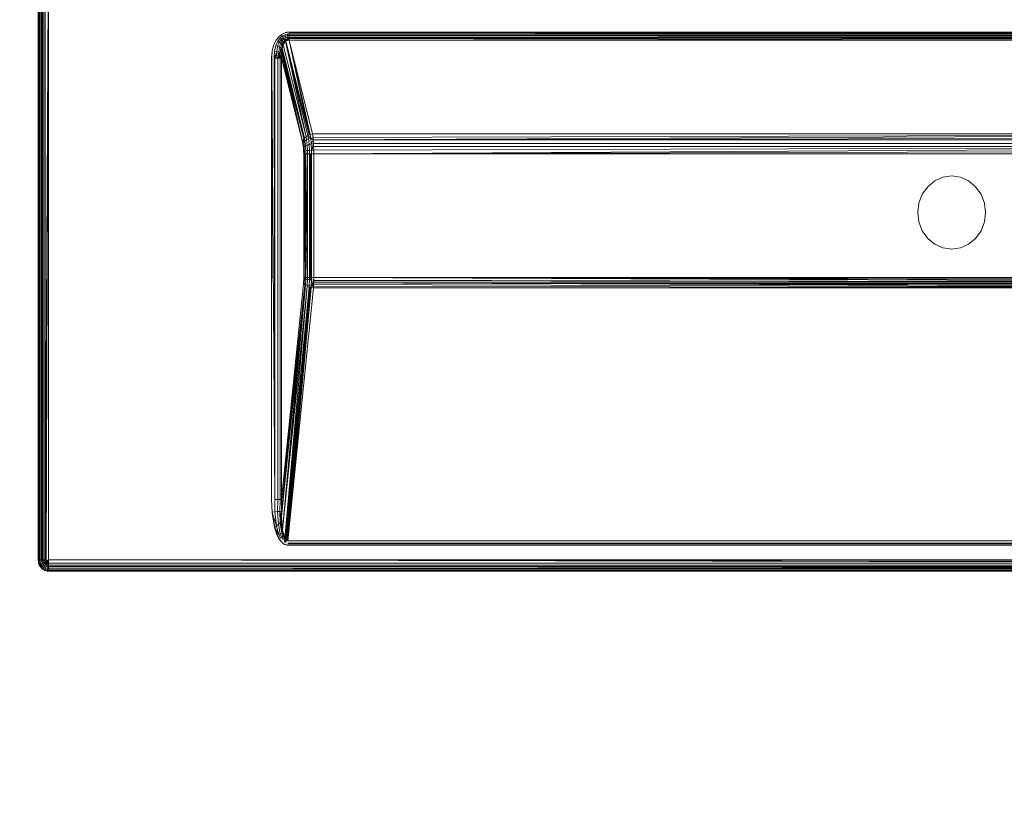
# Model space of a CAD drawing. Header units: millimetres. Extents: x -38341 to 3709, y -10682 to 48718.
# Tile 109 of 111: x -4931 to -4230, y 43279 to 43846. Entities that reach past the tile are written whole.
import ezdxf

# ---------------------------------------------------------------- set-up
doc = ezdxf.new("R2010")
doc.units = ezdxf.units.MM
doc.header["$LTSCALE"] = 50
for name, color, linetype, lineweight in [('02モデリング-03スラブ', 7, 'Continuous', 5), ('02モデリング-03スラブ_ハッチング', 7, 'Continuous', 5), ('08設備機器-洗面台', 7, 'Continuous', 5), ('08設備機器-洗面台_ハッチング', 7, 'Continuous', 5), ('一般', 7, 'Continuous', 5)]:
    doc.layers.add(name, color=color, linetype=linetype, lineweight=lineweight)
doc.styles.get("Standard").update_dxf_attribs({"font": 'txt', "bigfont": 'BIGFONT.SHX'})

# ---------------------------------------------------------------- blocks, each defined once
blk = doc.blocks.new('グループ-236')
at = {"color": 255, "linetype": 'Continuous', "lineweight": 18, "transparency": 33554687}
blk.add_wipeout([(9739, 6705), (9039, 6705), (9039, 6795), (8920, 6795), (8920, 8325), (11275, 8325), (11275, 7875), (11725, 7875), (11725, 6795), (10745, 6795), (10745, 6705), (9995, 6705), (9995, 6795), (9739, 6795)], dxfattribs=at).dxf.layer = '02モデリング-03スラブ_ハッチング'
blk.add_wipeout([(9739, 6705), (9039, 6705), (9039, 6795), (8920, 6795), (8920, 8325), (11275, 8325), (11275, 7875), (11725, 7875), (11725, 6795), (10745, 6795), (10745, 6705), (9995, 6705), (9995, 6795), (9739, 6795)], dxfattribs=at).dxf.layer = '02モデリング-03スラブ_ハッチング'
at = {"layer": '02モデリング-03スラブ', "color": 0, "flags": 1}
for tag in ['instanceID', 'IFC_UUID']:
    blk.add_attdef(tag, (8920, 6705), '', height=0.18, dxfattribs=at)
blk = doc.blocks.new('グループ-262')
at = {"layer": '08設備機器-洗面台', "color": 7, "linetype": 'Continuous', "lineweight": 13, "transparency": 33554687}
for p, q in [((9010.36, 7795.5), (9010, 8254.5)), ((9010.05, 7795.5), (9010, 8254.5)), ((9010, 7795.5), (9010, 8254.5)), ((9010.36, 7795.5), (9010.05, 8254.5)), ((9011.42, 7795.5), (9010.36, 8254.5)), ((9011.32, 7795.5), (9010.36, 8254.5)), ((9010.48, 7795.5), (9010.36, 8254.5)), ((9010.36, 7795.5), (9010.36, 8254.5)), ((9011.42, 7795.5), (9010.48, 8254.5)), ((9011.42, 7795.5), (9011.31, 8254.5)), ((9011.42, 7795.5), (9011.42, 8254.5)), ((9012.5, 7795.5), (9012.5, 8254.5)), ((9013.06, 7795.5), (9013.06, 8254.5)), ((9013.98, 7795.5), (9013.98, 8254.5)), ((9015.13, 7795.5), (9015.13, 8254.5)), ((9015.65, 7795.5), (9017.43, 8254.5)), ((9017.48, 8254.45), (9017.48, 7795.55)), ((9015.13, 7795.5), (9017.38, 8245.23)), ((9017.43, 7795.5), (9017.43, 8242.53)), ((9181.34, 8152.33), (9180.61, 8152.33)), ((9180.61, 7838.31), (9180.61, 8152.33)), ((9182.26, 8152.33), (9180.61, 8152.33)), ((9181.34, 8152.33), (9182.26, 8152.33)), ((9182.52, 8152.33), (9182.26, 8152.33)), ((9182.26, 7838.31), (9182.26, 8152.33)), ((9183.26, 8152.33), (9182.26, 8152.33)), ((9183.26, 8152.33), (9182.52, 8152.33)), ((9183.26, 8152.33), (9183.26, 7838.31)), ((9198.1, 8092.7), (9183.26, 8152.33)), ((9176.09, 7838.31), (9176.14, 8146.34)), ((9178.47, 7838.31), (9176.19, 8146.34)), ((9203.6, 8097.97), (9205.27, 8098.36)), ((9205.27, 8098.36), (10114.73, 8098.36)), ((9205.27, 8098.36), (9205.59, 8095.81)), ((9205.59, 8095.81), (10114.73, 8098.36)), ((9205.75, 8094.22), (10114.73, 8098.36)), ((9198.1, 8092.7), (9198.98, 8094.66)), ((9198.42, 8091.17), (9198.1, 8092.7)), ((9198.62, 8093.87), (9198.98, 8094.66)), ((9198.95, 8092.24), (9198.62, 8093.87)), ((9199.45, 8095.27), (9198.95, 8092.24)), ((9198.95, 8092.24), (9198.98, 8094.66)), ((9199.82, 8093.25), (9198.95, 8092.24)), ((9199.33, 8089.29), (9198.95, 8092.24)), ((9198.98, 8094.66), (9199.45, 8095.27)), ((9199.45, 8095.27), (9200.61, 8096.38)), ((9199.45, 8095.27), (9199.82, 8093.25)), ((9199.82, 8093.25), (9200.98, 8094.15)), ((9200.22, 8089.92), (9199.82, 8093.25)), ((9200.61, 8096.38), (9202.02, 8097.29)), ((9200.61, 8096.38), (9200.98, 8094.15)), ((9200.98, 8094.15), (9202.38, 8094.9)), ((9200.98, 8094.15), (9201.38, 8090.49)), ((9203.6, 8097.97), (9202.02, 8097.29)), ((9202.02, 8097.29), (9202.79, 8097.66)), ((9202.02, 8097.29), (9202.38, 8094.9)), ((9202.02, 8097.29), (9203.95, 8095.46)), ((9203.95, 8095.46), (9202.38, 8094.9)), ((9202.77, 8090.97), (9202.38, 8094.9)), ((9202.79, 8097.66), (9203.6, 8097.97)), ((9203.6, 8097.97), (9203.95, 8095.46)), ((9203.95, 8095.46), (9205.59, 8095.81)), ((9203.95, 8095.46), (9204.32, 8091.33)), ((9205.75, 8094.22), (9203.95, 8095.46)), ((9205.75, 8094.22), (9204.32, 8091.33)), ((9204.32, 8091.33), (9205.94, 8091.56)), ((9204.51, 8086.81), (9205.94, 8091.56)), ((9205.59, 8095.81), (9205.75, 8094.22)), ((9205.75, 8094.22), (10114.41, 8095.81)), ((9205.75, 8094.22), (10114.25, 8094.22)), ((9205.75, 8094.22), (9205.94, 8091.56)), ((9205.94, 8091.56), (9206.04, 8089.39)), ((9205.94, 8091.56), (10114.06, 8091.56)), ((9198.57, 8090.22), (9198.42, 8091.17)), ((9198.57, 8090.22), (9198.76, 8088.62)), ((9198.76, 8088.62), (9199.33, 8089.29)), ((9198.87, 8087.32), (9198.76, 8088.62)), ((9198.94, 8085.83), (9198.87, 8087.32)), ((9198.97, 8084.22), (9198.94, 8085.83)), ((9200.22, 8089.92), (9199.33, 8089.29)), ((9199.33, 8089.29), (9199.53, 8086.07)), ((9200.42, 8086.3), (9199.53, 8086.07)), ((9199.56, 8084.22), (9199.53, 8086.07)), ((9200.22, 8089.92), (9201.38, 8090.49)), ((9200.42, 8086.3), (9200.22, 8089.92)), ((9201.59, 8086.51), (9200.42, 8086.3)), ((9200.46, 8084.22), (9200.42, 8086.3)), ((9201.38, 8090.49), (9202.77, 8090.97)), ((9201.59, 8086.51), (9201.38, 8090.49)), ((9202.98, 8086.68), (9201.59, 8086.51)), ((9201.62, 8084.22), (9201.59, 8086.51)), ((9204.32, 8091.33), (9202.77, 8090.97)), ((9202.98, 8086.68), (9202.77, 8090.97)), ((9204.51, 8086.81), (9202.98, 8086.68)), ((9203.01, 8084.22), (9202.98, 8086.68)), ((9204.51, 8086.81), (9204.32, 8091.33)), ((9204.51, 8086.81), (9206.04, 8089.39)), ((9206.12, 8086.9), (9204.51, 8086.81)), ((9204.54, 8084.22), (9204.51, 8086.81)), ((9206.04, 8089.39), (9206.12, 8086.9)), ((9206.04, 8089.39), (10113.96, 8089.39)), ((9206.12, 8086.9), (10113.96, 8089.39)), ((9206.12, 8086.9), (9206.15, 8084.22)), ((9206.15, 8084.22), (10113.96, 8089.39)), ((9206.15, 8084.22), (10113.88, 8086.9)), ((9198.97, 7996.4), (9198.97, 8084.22)), ((9198.97, 7996.4), (9199.97, 8084.22)), ((9198.97, 7996.4), (9199.56, 8084.22)), ((9199.97, 8084.22), (9199.56, 8084.22)), ((9200.46, 8084.22), (9199.56, 8084.22)), ((9199.97, 7996.4), (9199.97, 8084.22)), ((9200.46, 7996.4), (9199.97, 8084.22)), ((9201.62, 7996.4), (9199.97, 8084.22)), ((9200.46, 8084.22), (9199.97, 8084.22)), ((9201.62, 7996.4), (9200.46, 8084.22)), ((9201.62, 8084.22), (9200.46, 8084.22)), ((9203.01, 8084.22), (9201.62, 8084.22)), ((9201.62, 7996.4), (9201.62, 8084.22)), ((9203.01, 8084.22), (9203.01, 7996.4)), ((9203.76, 8084.22), (9203.01, 8084.22)), ((9204.54, 8084.22), (9203.01, 8084.22)), ((9203.76, 8084.22), (9203.76, 7996.4)), ((9204.54, 8084.22), (9203.76, 8084.22)), ((9204.54, 8084.22), (9204.54, 7996.4)), ((9206.15, 8084.22), (9204.54, 8084.22)), ((9206.15, 8084.22), (10113.85, 8084.22)), ((9206.15, 8084.22), (9206.15, 7996.4)), ((9199.54, 7995.09), (9198.81, 7992.55)), ((9198.81, 7992.55), (9198.87, 7993.35)), ((9199.54, 7995.09), (9198.87, 7993.35)), ((9198.87, 7993.35), (9198.95, 7994.86)), ((9198.95, 7994.86), (9198.96, 7995.26)), ((9198.96, 7995.26), (9198.97, 7996.4)), ((9198.97, 7996.4), (9199.56, 7996.4)), ((9199.97, 7996.4), (9198.97, 7996.4)), ((9199.38, 7991.97), (9199.54, 7995.09)), ((9199.54, 7995.09), (9199.56, 7996.4)), ((9199.54, 7995.09), (9199.97, 7996.4)), ((9199.54, 7995.09), (9200.44, 7994.93)), ((9199.97, 7996.4), (9199.56, 7996.4)), ((9200.44, 7994.93), (9199.97, 7996.4)), ((9199.97, 7996.4), (9200.46, 7996.4)), ((9200.27, 7991.42), (9200.44, 7994.93)), ((9200.44, 7994.93), (9200.46, 7996.4)), ((9200.44, 7994.93), (9201.61, 7994.78)), ((9200.46, 7996.4), (9201.62, 7996.4)), ((9201.44, 7990.93), (9201.61, 7994.78)), ((9201.61, 7994.78), (9201.62, 7996.4)), ((9201.61, 7994.78), (9202.99, 7994.66)), ((9201.62, 7996.4), (9203.01, 7996.4)), ((9202.83, 7990.51), (9202.99, 7994.66)), ((9203.76, 7996.4), (9202.99, 7994.66)), ((9203.01, 7996.4), (9202.99, 7994.66)), ((9204.54, 7996.4), (9202.99, 7994.66)), ((9202.99, 7994.66), (9204.52, 7994.56)), ((9203.01, 7996.4), (9203.76, 7996.4)), ((9203.76, 7996.4), (9204.54, 7996.4)), ((9204.37, 7990.19), (9204.52, 7994.56)), ((9204.37, 7990.19), (9206.13, 7994.5)), ((9204.37, 7990.19), (9206.12, 7993.84)), ((9204.54, 7996.4), (9204.52, 7994.56)), ((9204.52, 7994.56), (9206.13, 7994.5)), ((9204.54, 7996.4), (9206.15, 7996.4)), ((9206.12, 7993.84), (9206.09, 7992.57)), ((9206.13, 7994.5), (9206.12, 7993.84)), ((10113.91, 7992.57), (9206.12, 7993.84)), ((9206.15, 7996.4), (9206.13, 7994.5)), ((10113.91, 7992.57), (9206.13, 7994.5)), ((10113.91, 7992.57), (9206.15, 7996.4)), ((10113.88, 7993.84), (9206.15, 7996.4)), ((10113.87, 7994.5), (9206.15, 7996.4)), ((10113.85, 7996.4), (9206.15, 7996.4)), ((9183.07, 7830.01), (9199.72, 7990.88)), ((9183.07, 7830.16), (9199.72, 7990.88)), ((9183.13, 7826.4), (9199.72, 7990.88)), ((9198.75, 7991.89), (9183.26, 7838.31)), ((9199.72, 7990.88), (9183.26, 7838.31)), ((9183.91, 7816.9), (9199.72, 7990.88)), ((9183.91, 7816.9), (9200.2, 7990.56)), ((9183.91, 7816.9), (9201.37, 7989.98)), ((9198.75, 7991.89), (9198.81, 7992.55)), ((9199.72, 7990.88), (9198.75, 7991.89)), ((9199.38, 7991.97), (9198.81, 7992.55)), ((9199.32, 7991.3), (9199.38, 7991.97)), ((9199.72, 7990.88), (9199.32, 7991.21)), ((9200.27, 7991.42), (9199.38, 7991.97)), ((9199.38, 7991.16), (9199.73, 7990.91)), ((9200.27, 7991.42), (9199.39, 7991.23)), ((9200.2, 7990.56), (9199.72, 7990.88)), ((9199.73, 7990.91), (9200.2, 7990.56)), ((9200.2, 7990.56), (9200.27, 7991.42)), ((9201.44, 7990.93), (9200.27, 7991.42)), ((9201.37, 7989.98), (9201.44, 7990.93)), ((9202.76, 7989.49), (9201.37, 7989.98)), ((9202.83, 7990.51), (9201.44, 7990.93)), ((9202.83, 7990.51), (9202.76, 7989.49)), ((9203.52, 7989.29), (9202.76, 7989.49)), ((9202.76, 7989.49), (9204.3, 7989.12)), ((9204.37, 7990.19), (9202.83, 7990.51)), ((9204.3, 7989.12), (9203.52, 7989.29)), ((9204.3, 7989.12), (9204.37, 7990.19)), ((9205.93, 7988.89), (9204.3, 7989.12)), ((9204.37, 7990.19), (9206.09, 7992.57)), ((9206.05, 7991.32), (9204.37, 7990.19)), ((9205.99, 7989.99), (9204.37, 7990.19)), ((9205.99, 7989.99), (9205.93, 7988.89)), ((10114.07, 7988.89), (9205.93, 7988.89)), ((9206.05, 7991.32), (9205.99, 7989.99)), ((10114.07, 7988.89), (9205.99, 7989.99)), ((9206.09, 7992.57), (9206.05, 7991.32)), ((10114.07, 7988.89), (9206.05, 7991.32)), ((10114.07, 7988.89), (9206.09, 7992.57)), ((10114.01, 7989.99), (9206.09, 7992.57)), ((10113.95, 7991.32), (9206.09, 7992.57)), ((10113.91, 7992.57), (9206.09, 7992.57)), ((9176.13, 7838.31), (9176.04, 7838.31)), ((9176.04, 7838.31), (9176.43, 7829.31)), ((9176.13, 7838.31), (9176.04, 7838.31)), ((9176.48, 7829.32), (9176.09, 7838.31)), ((9176.52, 7829.32), (9176.13, 7838.31)), ((9178.49, 7829.57), (9178.47, 7838.31)), ((9178.47, 7838.31), (9180.61, 7838.31)), ((9180.61, 7838.31), (9180.35, 7829.8)), ((9180.61, 7838.31), (9182.26, 7838.31)), ((9181.92, 7830), (9182.26, 7838.31)), ((9182.26, 7838.31), (9183.26, 7838.31)), ((9183.07, 7830.16), (9183.26, 7838.31)), ((9176.52, 7829.32), (9176.43, 7829.31)), ((9176.52, 7829.32), (9176.43, 7829.31)), ((9176.43, 7829.31), (9178.23, 7818.48)), ((9176.53, 7829.01), (9176.48, 7829.31)), ((9176.57, 7829.02), (9176.48, 7829.31)), ((9178.49, 7829.57), (9176.52, 7829.32)), ((9178.28, 7818.49), (9176.53, 7829.01)), ((9179.59, 7819.67), (9176.57, 7829.02)), ((9180.35, 7829.8), (9178.49, 7829.57)), ((9179.59, 7819.67), (9178.49, 7829.57)), ((9181.92, 7830), (9180.35, 7829.8)), ((9180.35, 7829.8), (9180.93, 7820.81)), ((9183.07, 7830.16), (9181.92, 7830)), ((9181.92, 7830), (9182.2, 7821.89)), ((9183.29, 7822.91), (9181.92, 7830)), ((9183.13, 7826.4), (9181.92, 7830)), ((9183.07, 7830.01), (9183.07, 7830.16)), ((9183.07, 7830.01), (9183.13, 7826.4)), ((9183.13, 7826.4), (9183.91, 7816.9)), ((9183.29, 7822.91), (9183.13, 7826.4)), ((9178.32, 7818.51), (9178.23, 7818.48)), ((9179.59, 7819.67), (9178.31, 7818.52)), ((9180.23, 7812.95), (9178.32, 7818.51)), ((9180.18, 7812.93), (9178.35, 7818.29)), ((9181.27, 7813.5), (9178.39, 7818.31)), ((9179.59, 7819.67), (9180.93, 7820.81)), ((9181.27, 7813.5), (9179.59, 7819.67)), ((9180.93, 7820.81), (9182.2, 7821.89)), ((9180.93, 7820.81), (9182.33, 7814.04)), ((9183.29, 7822.91), (9182.2, 7821.89)), ((9182.2, 7821.89), (9183.33, 7814.56)), ((9184.24, 7815.04), (9182.2, 7821.89)), ((9183.91, 7816.9), (9182.2, 7821.89)), ((9183.52, 7820.09), (9182.2, 7821.89)), ((9183.29, 7822.91), (9183.52, 7820.09)), ((9183.52, 7820.09), (9183.91, 7816.9)), ((9180.23, 7812.95), (9180.14, 7812.91)), ((9180.23, 7812.95), (9180.14, 7812.91)), ((9180.14, 7812.91), (9181.58, 7810.21)), ((9181.61, 7810.24), (9180.19, 7812.93)), ((9181.27, 7813.5), (9182.33, 7814.04)), ((9182.46, 7810.86), (9181.27, 7813.5)), ((9182.33, 7814.04), (9183.33, 7814.56)), ((9182.33, 7814.04), (9183.3, 7811.47)), ((9183.3, 7811.47), (9182.46, 7810.86)), ((9183.3, 7811.47), (9184.1, 7812.06)), ((9184.24, 7815.04), (9183.33, 7814.56)), ((9183.33, 7814.56), (9184.1, 7812.06)), ((9183.91, 7816.9), (9184.24, 7815.04)), ((9184.85, 7812.61), (9184.1, 7812.06)), ((9184.24, 7815.04), (9184.85, 7812.61)), ((9184.85, 7812.61), (9185.51, 7810.88)), ((9181.65, 7810.26), (9181.58, 7810.21)), ((9181.65, 7810.26), (9181.58, 7810.21)), ((9181.58, 7810.21), (9183.06, 7808.25)), ((9183.1, 7808.28), (9181.69, 7810.14)), ((9183.13, 7808.32), (9183.06, 7808.25)), ((9010.22, 7793.58), (9010, 7795.5)), ((9010, 7795.5), (9010.05, 7795.5)), ((9010.05, 7795.5), (9010.36, 7795.5)), ((9010.27, 7793.6), (9010.05, 7795.5)), ((9010.27, 7793.6), (9010.22, 7793.58)), ((9010.36, 7793.03), (9010.22, 7793.58)), ((9010.85, 7791.78), (9010.22, 7793.58)), ((9010.27, 7793.6), (9010.36, 7795.5)), ((9010.27, 7793.6), (9010.68, 7793.71)), ((9010.27, 7793.6), (9010.9, 7791.81)), ((9010.68, 7793.71), (9010.36, 7795.5)), ((9010.48, 7795.5), (9010.36, 7795.5)), ((9010.85, 7791.78), (9010.36, 7793.03)), ((9010.48, 7795.5), (9011.32, 7795.5)), ((9010.68, 7793.71), (9010.48, 7795.5)), ((9010.68, 7793.71), (9011.49, 7793.92)), ((9010.68, 7793.71), (9011.28, 7792.02)), ((9010.9, 7791.81), (9010.85, 7791.78)), ((9011.42, 7790.8), (9010.85, 7791.78)), ((9011.87, 7790.19), (9010.85, 7791.78)), ((9010.9, 7791.81), (9011.28, 7792.02)), ((9010.9, 7791.81), (9011.91, 7790.23)), ((9012.02, 7792.44), (9011.28, 7792.02)), ((9011.28, 7792.02), (9012.23, 7790.54)), ((9011.42, 7795.5), (9011.32, 7795.5)), ((9011.49, 7793.92), (9011.32, 7795.5)), ((9011.42, 7795.5), (9012.5, 7795.5)), ((9011.49, 7793.92), (9011.42, 7795.5)), ((9011.87, 7790.19), (9011.42, 7790.8)), ((9011.49, 7793.92), (9012.65, 7794.23)), ((9012.02, 7792.44), (9011.49, 7793.92)), ((9011.87, 7790.19), (9011.91, 7790.23)), ((9013.06, 7789.03), (9011.87, 7790.19)), ((9011.87, 7790.19), (9013.21, 7788.92)), ((9012.23, 7790.54), (9011.91, 7790.23)), ((9011.91, 7790.23), (9013.24, 7788.96)), ((9012.02, 7792.44), (9013.07, 7793.03)), ((9012.02, 7792.44), (9012.85, 7791.13)), ((9012.85, 7791.13), (9012.23, 7790.54)), ((9012.23, 7790.54), (9013.48, 7789.34)), ((9012.5, 7795.5), (9013.06, 7795.5)), ((9012.65, 7794.23), (9012.5, 7795.5)), ((9013.06, 7795.5), (9012.65, 7794.23)), ((9012.65, 7794.23), (9014.08, 7794.61)), ((9012.65, 7794.23), (9013.07, 7793.03)), ((9012.85, 7791.13), (9013.74, 7791.98)), ((9013.96, 7790.08), (9012.85, 7791.13)), ((9014.08, 7794.61), (9013.06, 7795.5)), ((9013.06, 7795.5), (9013.98, 7795.5)), ((9013.07, 7793.03), (9014.37, 7793.77)), ((9013.07, 7793.03), (9013.74, 7791.98)), ((9013.74, 7791.98), (9014.84, 7793.03)), ((9013.74, 7791.98), (9014.63, 7791.13)), ((9013.96, 7790.08), (9014.63, 7791.13)), ((9013.98, 7795.5), (9015.13, 7795.5)), ((9014.08, 7794.61), (9013.98, 7795.5)), ((9015.13, 7795.5), (9014.08, 7794.61)), ((9014.08, 7794.61), (9014.37, 7793.77)), ((9014.37, 7793.77), (9015.85, 7794.61)), ((9014.37, 7793.77), (9014.84, 7793.03)), ((9015.47, 7792.44), (9014.63, 7791.13)), ((9014.63, 7791.13), (9015.68, 7790.54)), ((9014.84, 7793.03), (9016.1, 7794.23)), ((9015.47, 7792.44), (9014.84, 7793.03)), ((9015.7, 7795.04), (9015.13, 7795.5)), ((9015.13, 7795.5), (9015.65, 7795.5)), ((9015.68, 7790.54), (9015.26, 7789.34)), ((9015.47, 7792.44), (9016.42, 7793.92)), ((9015.47, 7792.44), (9016.2, 7792.02)), ((9015.65, 7795.5), (9015.7, 7795.04)), ((9016.2, 7792.02), (9015.68, 7790.54)), ((9015.68, 7790.54), (9016.84, 7790.23)), ((9017.39, 7795.49), (9015.7, 7795.04)), ((9015.7, 7795.04), (9015.85, 7794.61)), ((9015.85, 7794.61), (9017.39, 7795.48)), ((9015.85, 7794.61), (9016.1, 7794.23)), ((9016.1, 7794.23), (9017.4, 7795.48)), ((9016.1, 7794.23), (9016.42, 7793.92)), ((9016.2, 7792.02), (9016.8, 7793.71)), ((9017.01, 7791.81), (9016.2, 7792.02)), ((9016.42, 7793.92), (9017.42, 7795.48)), ((9016.42, 7793.92), (9016.8, 7793.71)), ((9016.69, 7788.96), (9016.84, 7790.23)), ((9016.8, 7793.71), (9017.42, 7795.48)), ((9016.8, 7793.71), (9017.21, 7793.6)), ((9017.01, 7791.81), (9016.84, 7790.23)), ((9017.43, 7790.19), (9016.84, 7790.23)), ((9017.01, 7791.81), (9017.21, 7793.6)), ((9017.43, 7791.78), (9017.01, 7791.81)), ((9017.21, 7793.6), (9017.43, 7795.49)), ((9017.43, 7793.58), (9017.21, 7793.6)), ((9017.48, 7795.55), (9017.38, 7795.45)), ((9017.48, 7795.55), (9017.38, 7795.45)), ((9043.3, 7795.45), (9017.38, 7795.5)), ((10302.57, 7793.59), (9017.38, 7795.5)), ((9050.83, 7795.5), (9017.38, 7795.5)), ((9017.43, 7795.5), (9017.43, 7793.03)), ((9017.43, 7793.58), (9017.43, 7795.5)), ((9017.43, 7793.03), (9017.43, 7793.58)), ((9017.43, 7791.78), (9017.43, 7793.58)), ((9017.43, 7793.03), (9017.43, 7791.78)), ((10302.57, 7793.03), (9017.43, 7793.03)), ((9017.43, 7791.78), (9017.43, 7790.8)), ((10302.57, 7791.78), (9017.43, 7791.78)), ((9017.43, 7790.19), (9017.43, 7791.78)), ((10302.57, 7790.8), (9017.43, 7790.19)), ((9017.43, 7790.8), (9017.43, 7790.19)), ((10302.57, 7790.8), (9017.43, 7790.8)), ((10302.57, 7790.8), (9017.43, 7789.03)), ((10302.57, 7790.2), (9017.43, 7789.03)), ((9017.43, 7790.19), (9017.43, 7789.03)), ((9017.43, 7788.92), (9017.43, 7790.19)), ((10302.52, 7795.55), (9017.48, 7795.55)), ((10302.57, 7793.03), (9043.3, 7795.45)), ((10302.57, 7795.5), (9050.83, 7795.5)), ((9015.13, 7787.89), (9013.06, 7789.03)), ((9013.21, 7788.92), (9013.24, 7788.96)), ((9014.79, 7788.02), (9013.21, 7788.92)), ((9013.24, 7788.96), (9013.48, 7789.34)), ((9013.24, 7788.96), (9014.81, 7788.07)), ((9013.48, 7789.34), (9013.96, 7790.08)), ((9013.48, 7789.34), (9014.97, 7788.51)), ((9013.96, 7790.08), (9015.26, 7789.34)), ((9014.81, 7788.07), (9014.79, 7788.02)), ((9016.53, 7787.56), (9014.79, 7788.02)), ((9014.81, 7788.07), (9014.97, 7788.51)), ((9016.54, 7787.62), (9014.81, 7788.07)), ((9015.26, 7789.34), (9014.97, 7788.51)), ((9016.59, 7788.07), (9014.97, 7788.51)), ((9016.53, 7787.56), (9015.13, 7787.89)), ((9016.69, 7788.96), (9015.26, 7789.34)), ((9016.53, 7787.56), (9016.54, 7787.62)), ((9017.43, 7787.5), (9016.53, 7787.56)), ((9016.59, 7788.07), (9016.54, 7787.62)), ((9017.43, 7788.02), (9016.54, 7787.62)), ((9017.43, 7787.89), (9016.54, 7787.62)), ((9017.43, 7787.56), (9016.54, 7787.62)), ((9016.69, 7788.96), (9016.59, 7788.07)), ((9017.43, 7788.02), (9016.59, 7788.07)), ((9016.69, 7788.96), (9017.43, 7788.92)), ((9017.43, 7789.03), (9017.43, 7788.92)), ((10302.57, 7789.03), (9017.43, 7789.03)), ((9017.43, 7788.92), (9017.43, 7788.02)), ((10302.57, 7788.92), (9017.43, 7788.92)), ((10302.57, 7788.02), (9017.43, 7788.02)), ((9017.43, 7788.02), (9017.43, 7787.89)), ((9017.43, 7787.56), (9017.43, 7787.89)), ((10302.57, 7787.89), (9017.43, 7787.89)), ((10302.57, 7787.56), (9017.43, 7787.56)), ((9017.43, 7787.56), (9017.43, 7787.5)), ((10302.57, 7787.5), (9017.43, 7787.5))]:
    blk.add_line(p, q, dxfattribs=at)
blk.add_open_spline([(9198.1, 8092.7), (9198.36, 8093.3), (9198.62, 8093.87)], degree=2, dxfattribs=at)
at = {"color": 255, "linetype": 'Continuous', "lineweight": 18, "transparency": 33554687}
for points in [[(9176.19, 8152.32), (9176.1, 8152.33), (9176.54, 8157.57), (9176.63, 8157.55)], [(9660, 8016.5), (9653.75, 8017.39), (9647.93, 8019.98), (9642.93, 8024.11), (9639.09, 8029.5), (9636.68, 8035.77), (9635.86, 8042.5), (9636.68, 8049.23), (9639.09, 8055.5), (9642.93, 8060.89), (9647.93, 8065.02), (9653.75, 8067.61), (9660, 8068.5), (9666.25, 8067.61), (9672.07, 8065.02), (9677.07, 8060.89), (9680.91, 8055.5), (9683.32, 8049.23), (9684.14, 8042.5), (9683.32, 8035.77), (9680.91, 8029.5), (9677.07, 8024.11), (9672.07, 8019.98), (9666.25, 8017.39)], [(9187.78, 7806.66), (9187.78, 7806.71), (10132.22, 7806.96)]]:
    blk.add_wipeout(points, dxfattribs=at).dxf.layer = '08設備機器-洗面台_ハッチング'
at = {"layer": '08設備機器-洗面台', "color": 7, "linetype": 'Continuous', "lineweight": 13, "transparency": 33554687}
for p, q in [((9176.19, 8152.32), (9176.1, 8152.33)), ((9176.13, 7838.31), (9176.19, 8152.32)), ((9176.14, 8146.34), (9176.14, 8152.32)), ((9176.19, 8146.34), (9176.14, 8152.32)), ((9178.47, 7838.31), (9178.01, 8152.33)), ((9180.61, 8152.33), (9178.47, 8152.33)), ((9178.47, 7838.31), (9178.47, 8152.33)), ((9178.47, 8152.33), (9179.8, 8152.33)), ((9180.61, 8152.33), (9179.8, 8152.33)), ((9203.52, 7989.29), (9185.25, 7808.16)), ((9185.26, 7808.15), (9202.76, 7989.49)), ((9185.28, 7808.14), (9201.37, 7989.98)), ((9203.52, 7989.29), (9186.03, 7809.98)), ((9203.52, 7989.29), (9186.12, 7809.86)), ((9203.52, 7989.29), (9186.58, 7809.37)), ((9203.52, 7989.29), (9186.87, 7809.16)), ((9203.52, 7989.29), (9187.03, 7809.07)), ((9203.52, 7989.29), (9187.17, 7809.02)), ((9203.52, 7989.29), (9187.47, 7808.95)), ((9203.52, 7989.29), (9187.78, 7808.95)), ((9204.3, 7989.12), (9187.78, 7808.95)), ((9205.93, 7988.89), (9187.78, 7808.95)), ((9183.3, 7811.47), (9184.34, 7809.62)), ((9183.91, 7816.9), (9186.3, 7807.93)), ((9184.1, 7812.06), (9184.94, 7810.26)), ((9184.85, 7812.61), (9186.6, 7808.07)), ((9187.78, 7808.95), (10132.22, 7808.95)), ((9187.78, 7806.96), (10132.22, 7807.47)), ((10132.22, 7807.47), (9187.78, 7807.47)), ((9187.78, 7806.66), (10132.22, 7806.96)), ((9187.78, 7806.71), (9187.78, 7806.66)), ((9187.78, 7805.99), (9187.78, 7805.89)), ((10132.22, 7805.94), (9187.78, 7805.94)), ((9187.78, 7805.89), (10132.23, 7805.89))]:
    blk.add_line(p, q, dxfattribs=at)
at = {"layer": '08設備機器-洗面台', "color": 7, "linetype": 'Continuous', "lineweight": 18, "transparency": 33554687, "flags": 128}
for points in [[(9017.38, 8254.55), (9017.38, 8254.55), (10302.62, 8254.55), (10302.62, 7795.45), (9017.38, 7795.45), (9017.38, 7795.45)], [(10302.52, 8254.45), (9017.48, 8254.45), (9017.48, 7795.55), (10302.52, 7795.55), (10302.52, 8254.45)], [(9176.19, 8152.32), (9176.1, 8152.33), (9176.54, 8157.57), (9176.63, 8157.55)], [(9176.04, 7838.31), (9176.04, 7838.31), (9176.1, 8152.33), (9176.19, 8152.32), (9176.13, 7838.31), (9176.04, 7838.31), (9176.13, 7838.31), (9176.52, 7829.32), (9178.32, 7818.51), (9178.23, 7818.48), (9176.43, 7829.31), (9176.04, 7838.31)], [(9660, 8016.5), (9653.75, 8017.39), (9647.93, 8019.98), (9642.93, 8024.11), (9639.09, 8029.5), (9636.68, 8035.77), (9635.86, 8042.5), (9636.68, 8049.23), (9639.09, 8055.5), (9642.93, 8060.89), (9647.93, 8065.02), (9653.75, 8067.61), (9660, 8068.5), (9666.25, 8067.61), (9672.07, 8065.02), (9677.07, 8060.89), (9680.91, 8055.5), (9683.32, 8049.23), (9684.14, 8042.5), (9683.32, 8035.77), (9680.91, 8029.5), (9677.07, 8024.11), (9672.07, 8019.98), (9666.25, 8017.39)], [(9187.78, 7806.66), (9187.78, 7806.71), (10132.22, 7806.96)]]:
    blk.add_lwpolyline(points, close=True, dxfattribs=at)
blk.add_lwpolyline([(10132.22, 7805.99), (9187.78, 7805.99), (9187.78, 7805.96), (9187.78, 7805.89), (9187.06, 7805.94), (9186.27, 7806.11), (9186.27, 7806.11), (9185.39, 7806.46), (9184.37, 7807.07), (9184.37, 7807.07), (9183.06, 7808.25), (9183.06, 7808.25), (9181.58, 7810.21), (9181.58, 7810.21), (9180.14, 7812.91), (9180.14, 7812.91), (9178.23, 7818.48), (9178.32, 7818.51), (9180.23, 7812.95), (9180.23, 7812.95), (9181.65, 7810.26), (9181.61, 7810.24), (9181.65, 7810.26), (9183.13, 7808.32), (9183.06, 7808.25), (9183.13, 7808.32), (9184.42, 7807.16), (9184.39, 7807.11), (9184.42, 7807.16), (9185.43, 7806.55), (9186.3, 7806.21), (9186.28, 7806.15), (9186.3, 7806.21), (9187.07, 7806.04), (9187.07, 7806.04), (9187.78, 7805.99), (9187.78, 7805.96), (9187.78, 7805.99), (10132.22, 7805.99)], dxfattribs=at)
at = {"color": 255, "linetype": 'Continuous', "lineweight": 18, "transparency": 33554687}
blk.add_wipeout([(9186.91, 8170.71), (9188.65, 8170.83), (9188.65, 8170.73), (9188.65, 8170.83), (10131.35, 8170.86), (10131.35, 8170.76), (9188.65, 8170.73), (9186.92, 8170.61)], dxfattribs=at).dxf.layer = '08設備機器-洗面台_ハッチング'
at = {"layer": '08設備機器-洗面台', "color": 7, "linetype": 'Continuous', "lineweight": 18, "transparency": 33554687, "flags": 128}
blk.add_lwpolyline([(9186.91, 8170.71), (9188.65, 8170.83), (9188.65, 8170.73), (9188.65, 8170.83), (10131.35, 8170.86), (10131.35, 8170.76), (9188.65, 8170.73), (9186.92, 8170.61)], close=True, dxfattribs=at)
at = {"color": 255, "linetype": 'Continuous', "lineweight": 18, "transparency": 33554687}
blk.add_wipeout([(9185.08, 8170.1), (9185.06, 8170.15), (9186.9, 8170.71), (9186.92, 8170.61), (9185.1, 8170.05), (9185.1, 8170.05), (9183.2, 8169.06), (9183.2, 8169.06), (9181.25, 8167.44), (9181.25, 8167.44), (9179.44, 8165.13), (9179.44, 8165.13), (9177.82, 8161.87), (9177.82, 8161.87), (9176.63, 8157.55), (9176.54, 8157.57), (9177.75, 8161.9), (9179.38, 8165.17), (9181.19, 8167.52), (9181.23, 8167.47), (9181.19, 8167.52), (9183.15, 8169.15), (9183.17, 8169.11), (9183.15, 8169.15), (9185.06, 8170.15)], dxfattribs=at).dxf.layer = '08設備機器-洗面台_ハッチング'
at = {"layer": '08設備機器-洗面台', "color": 7, "linetype": 'Continuous', "lineweight": 13, "transparency": 33554687}
for p, q in [((9183.15, 8169.15), (9181.19, 8167.52)), ((9185.06, 8170.15), (9183.15, 8169.15)), ((9183.2, 8169.06), (9183.15, 8169.15)), ((9183.19, 8169.06), (9183.15, 8169.15)), ((9183.19, 8169.06), (9185.1, 8170.05)), ((9185.46, 8168.98), (9183.76, 8168.07)), ((9185.1, 8170.05), (9185.06, 8170.15)), ((9185.08, 8170.1), (9186.92, 8170.62)), ((9185.1, 8170.05), (9185.08, 8170.1)), ((9185.1, 8170.05), (9186.92, 8170.61)), ((9187.1, 8169.45), (9185.46, 8168.98)), ((9185.84, 8167.86), (9185.46, 8168.98)), ((9186.92, 8170.61), (9186.9, 8170.71)), ((9186.91, 8170.71), (9186.92, 8170.61)), ((9186.92, 8170.62), (9188.65, 8170.78)), ((9188.65, 8170.73), (9186.92, 8170.61)), ((9188.65, 8169.56), (9187.1, 8169.45)), ((9187.1, 8169.45), (9187.28, 8168.26)), ((9187.28, 8168.26), (9188.65, 8169.56)), ((9187.28, 8168.26), (9188.65, 8168.74)), ((9188.65, 8170.83), (9188.65, 8170.73)), ((9188.65, 8170.83), (9188.65, 8170.73)), ((9188.65, 8170.81), (10131.35, 8170.81)), ((9188.65, 8170.73), (10131.35, 8170.76)), ((10130.35, 8170.76), (9188.65, 8170.23)), ((9188.65, 8170.23), (10131.35, 8170.51)), ((10131.35, 8169.07), (9188.65, 8170.23)), ((9188.65, 8170.23), (10131.34, 8169.07)), ((9188.65, 8169.56), (9188.65, 8168.75)), ((9188.65, 8169.56), (10131.35, 8169.07)), ((9188.65, 8168.75), (9188.65, 8169.56)), ((10131.35, 8169.07), (9188.65, 8169.56)), ((10131.35, 8169.07), (9188.65, 8168.75)), ((9188.65, 8168.75), (10131.35, 8168.96)), ((10131.35, 8168.96), (9188.65, 8168.75)), ((10131.35, 8168.74), (9188.65, 8168.75)), ((10131.35, 8168.74), (9188.65, 8168.74)), ((9188.65, 8168.74), (9188.65, 8168.34)), ((10131.35, 8167.48), (9188.65, 8168.74)), ((9177.73, 8161.91), (9176.54, 8157.57)), ((9179.36, 8165.18), (9177.73, 8161.91)), ((9177.82, 8161.87), (9177.78, 8161.89)), ((9177.82, 8161.87), (9177.78, 8161.89)), ((9180.47, 8164.37), (9179.11, 8161.29)), ((9181.19, 8167.52), (9179.36, 8165.18)), ((9179.44, 8165.13), (9179.4, 8165.15)), ((9179.44, 8165.13), (9179.4, 8165.15)), ((9179.44, 8165.13), (9181.25, 8167.44)), ((9181.54, 8163.58), (9180.43, 8160.7)), ((9180.47, 8164.37), (9182.05, 8166.55)), ((9181.54, 8163.58), (9180.47, 8164.37)), ((9181.25, 8167.44), (9181.19, 8167.52)), ((9181.25, 8167.44), (9181.19, 8167.52)), ((9182.87, 8165.62), (9181.54, 8163.58)), ((9181.54, 8163.58), (9182.54, 8162.84)), ((9182.54, 8162.84), (9181.64, 8160.16)), ((9183.76, 8168.07), (9182.05, 8166.55)), ((9182.87, 8165.62), (9182.05, 8166.55)), ((9183.66, 8164.74), (9182.54, 8162.84)), ((9182.54, 8162.84), (9183.43, 8162.19)), ((9183.43, 8162.19), (9182.69, 8159.69)), ((9184.36, 8167.02), (9182.87, 8165.62)), ((9182.87, 8165.62), (9183.66, 8164.74)), ((9184.37, 8163.93), (9183.43, 8162.19)), ((9183.43, 8162.19), (9184.19, 8161.63)), ((9184.3, 8161.91), (9183.54, 8159.31)), ((9184.19, 8161.63), (9183.54, 8159.31)), ((9183.66, 8164.74), (9184.92, 8166.03)), ((9183.66, 8164.74), (9184.37, 8163.93)), ((9184.36, 8167.02), (9183.76, 8168.07)), ((9184.3, 8161.91), (9184.19, 8161.63)), ((9185.91, 8164.3), (9184.3, 8161.91)), ((9184.3, 8161.91), (9184.37, 8163.93)), ((9184.99, 8163.23), (9184.3, 8161.91)), ((9184.3, 8161.91), (9200.61, 8096.38)), ((9184.36, 8167.02), (9185.84, 8167.86)), ((9184.92, 8166.03), (9184.36, 8167.02)), ((9185.44, 8165.11), (9184.37, 8163.93)), ((9184.37, 8163.93), (9185.14, 8163.44)), ((9184.37, 8163.93), (9184.99, 8163.23)), ((9186.2, 8166.78), (9184.92, 8166.03)), ((9184.92, 8166.03), (9185.44, 8165.11)), ((9185.91, 8164.3), (9184.99, 8163.23)), ((9184.99, 8163.23), (9185.14, 8163.44)), ((9185.14, 8163.44), (9185.44, 8165.11)), ((9185.14, 8163.44), (9185.91, 8164.3)), ((9186.54, 8165.79), (9185.44, 8165.11)), ((9185.44, 8165.11), (9185.91, 8164.3)), ((9185.84, 8167.86), (9187.28, 8168.26)), ((9185.84, 8167.86), (9186.2, 8166.78)), ((9185.91, 8164.3), (9186.54, 8165.79)), ((9186.16, 8164.5), (9185.91, 8164.3)), ((9185.91, 8164.3), (9202.02, 8097.29)), ((9185.91, 8164.3), (9202.79, 8097.66)), ((9185.91, 8164.3), (9200.61, 8096.38)), ((9186.16, 8164.5), (9186.54, 8165.79)), ((9188.65, 8165.16), (9186.16, 8164.5)), ((9186.74, 8164.86), (9186.16, 8164.5)), ((9186.16, 8164.5), (9202.79, 8097.66)), ((9187.46, 8167.14), (9186.2, 8166.78)), ((9186.54, 8165.79), (9186.2, 8166.78)), ((9186.54, 8165.79), (9187.62, 8166.1)), ((9186.54, 8165.79), (9186.74, 8164.86)), ((9186.54, 8165.79), (9186.84, 8164.91)), ((9186.54, 8165.79), (9187.35, 8165.08)), ((9186.74, 8164.86), (9186.84, 8164.91)), ((9186.84, 8164.91), (9187.35, 8165.08)), ((9187.28, 8168.26), (9188.65, 8168.34)), ((9187.28, 8168.26), (9187.46, 8167.14)), ((9187.35, 8165.08), (9187.62, 8166.1)), ((9187.35, 8165.08), (9187.76, 8165.16)), ((9188.65, 8167.18), (9187.46, 8167.14)), ((9187.62, 8166.1), (9187.46, 8167.14)), ((9187.62, 8166.1), (9188.65, 8167.18)), ((9187.62, 8166.1), (9188.65, 8166.81)), ((9187.62, 8166.1), (9188.65, 8166.11)), ((9187.98, 8165.18), (9187.62, 8166.1)), ((9187.76, 8165.16), (9187.62, 8166.1)), ((9187.76, 8165.16), (9187.98, 8165.18)), ((9188.65, 8165.16), (9187.98, 8165.18)), ((9188.65, 8168.34), (9188.65, 8167.18)), ((10131.35, 8167.48), (9188.65, 8168.34)), ((10131.35, 8167.48), (9188.65, 8167.18)), ((10131.35, 8167.48), (9188.65, 8166.81)), ((10131.35, 8166.81), (9188.65, 8166.81)), ((10131.35, 8166.81), (9188.65, 8166.11)), ((10131.35, 8166.81), (9188.65, 8165.16)), ((9188.65, 8166.81), (9188.65, 8166.11)), ((9188.65, 8166.11), (9188.65, 8165.16)), ((9188.65, 8165.16), (9202.79, 8097.66)), ((10131.35, 8165.16), (9188.65, 8165.16)), ((9188.65, 8165.16), (9203.6, 8097.97)), ((9188.65, 8165.16), (9205.27, 8098.36)), ((9176.14, 8152.33), (9176.59, 8157.55)), ((9176.19, 8152.32), (9176.63, 8157.55)), ((9176.63, 8157.55), (9176.54, 8157.57)), ((9178.01, 8152.33), (9178.19, 8157.22)), ((9178.01, 8152.33), (9179.76, 8156.89)), ((9179.11, 8161.29), (9178.19, 8157.22)), ((9178.19, 8157.22), (9179.76, 8156.89)), ((9178.47, 8152.33), (9179.76, 8156.89)), ((9179.11, 8161.29), (9180.43, 8160.7)), ((9179.76, 8156.89), (9180.43, 8160.7)), ((9179.8, 8152.33), (9179.76, 8156.89)), ((9181.16, 8156.6), (9179.76, 8156.89)), ((9181.64, 8160.16), (9180.43, 8160.7)), ((9180.61, 8152.33), (9181.16, 8156.6)), ((9181.16, 8156.6), (9181.64, 8160.16)), ((9182.32, 8156.36), (9181.16, 8156.6)), ((9181.34, 8152.33), (9181.16, 8156.6)), ((9182.26, 8152.33), (9181.16, 8156.6)), ((9182.52, 8152.33), (9181.16, 8156.6)), ((9182.69, 8159.69), (9181.64, 8160.16)), ((9182.69, 8159.69), (9182.32, 8156.36)), ((9182.52, 8152.33), (9182.32, 8156.36)), ((9182.32, 8156.36), (9183.18, 8156.18)), ((9182.69, 8159.69), (9183.3, 8157.68)), ((9183.54, 8159.31), (9182.69, 8159.69)), ((9182.69, 8159.69), (9183.18, 8156.18)), ((9183.18, 8156.18), (9183.3, 8157.68)), ((9183.18, 8156.18), (9183.26, 8152.33)), ((9198.1, 8092.7), (9183.18, 8156.18)), ((9183.54, 8159.31), (9183.3, 8157.68)), ((9198.98, 8094.66), (9183.3, 8157.68)), ((9198.1, 8092.7), (9183.3, 8157.68)), ((9183.54, 8159.31), (9199.45, 8095.27))]:
    blk.add_line(p, q, dxfattribs=at)
at = {"layer": '08設備機器-洗面台', "color": 7, "linetype": 'Continuous', "lineweight": 18, "transparency": 33554687, "flags": 128}
blk.add_lwpolyline([(9185.08, 8170.1), (9185.06, 8170.15), (9186.9, 8170.71), (9186.92, 8170.61), (9185.1, 8170.05), (9185.1, 8170.05), (9183.2, 8169.06), (9183.2, 8169.06), (9181.25, 8167.44), (9181.25, 8167.44), (9179.44, 8165.13), (9179.44, 8165.13), (9177.82, 8161.87), (9177.82, 8161.87), (9176.63, 8157.55), (9176.54, 8157.57), (9177.75, 8161.9), (9179.38, 8165.17), (9181.19, 8167.52), (9181.23, 8167.47), (9181.19, 8167.52), (9183.15, 8169.15), (9183.17, 8169.11), (9183.15, 8169.15), (9185.06, 8170.15)], close=True, dxfattribs=at)
blk = doc.blocks.new('グループ-263')
at = {"layer": '08設備機器-洗面台', "color": 7, "transparency": 33554687}
blk.add_blockref('グループ-262', (0, 0), dxfattribs=at)
at = {"layer": '08設備機器-洗面台', "color": 0, "flags": 1}
for tag in ['prm0_value', 'prm1_value', 'prm2_value', 'prm3_value', 'prm4_value', 'prm5_value', 'prm6_value', 'prm7_value', 'prm8_value', 'prm9_value', 'prm0_value', 'prm1_value', 'prm2_value', 'prm3_value', 'prm4_value', 'prm5_value', 'prm6_value', 'prm7_value', 'prm8_value', 'prm9_value', 'instanceID', 'instanceID', 'IFC_UUID', 'prm0_name', 'prm0_type', 'prm1_name', 'prm1_type', 'prm2_name', 'prm2_type', 'prm3_name', 'prm3_type', 'prm4_name', 'prm4_type', 'prm5_name', 'prm5_type', 'prm6_name', 'prm6_type', 'prm7_name', 'prm7_type', 'prm8_name', 'prm8_type', 'prm9_name', 'prm9_type', 'IFC_UUID', 'prm0_name', 'prm0_type', 'prm1_name', 'prm1_type', 'prm2_name', 'prm2_type', 'prm3_name', 'prm3_type', 'prm4_name', 'prm4_type', 'prm5_name', 'prm5_type', 'prm6_name', 'prm6_type', 'prm7_name', 'prm7_type', 'prm8_name', 'prm8_type', 'prm9_name', 'prm9_type']:
    blk.add_attdef(tag, (9010, 7787.5), '', height=0.18, dxfattribs=at)
blk = doc.blocks.new('_2F-FL (2D)')
at = {"layer": '02モデリング-03スラブ', "color": 7, "transparency": 33554687}
blk.add_blockref('グループ-236', (0, 0), dxfattribs=at)
at = {"layer": '08設備機器-洗面台', "color": 7, "transparency": 33554687}
blk.add_blockref('グループ-263', (0, 0), dxfattribs=at)

msp = doc.modelspace()

# ---------------------------------------------------------------- block references
at = {"layer": '一般', "color": 7, "transparency": 33554687}
msp.add_blockref('_2F-FL (2D)', (-13927.831, 35665.986), dxfattribs=at)

doc.saveas('drawing.dxf')
